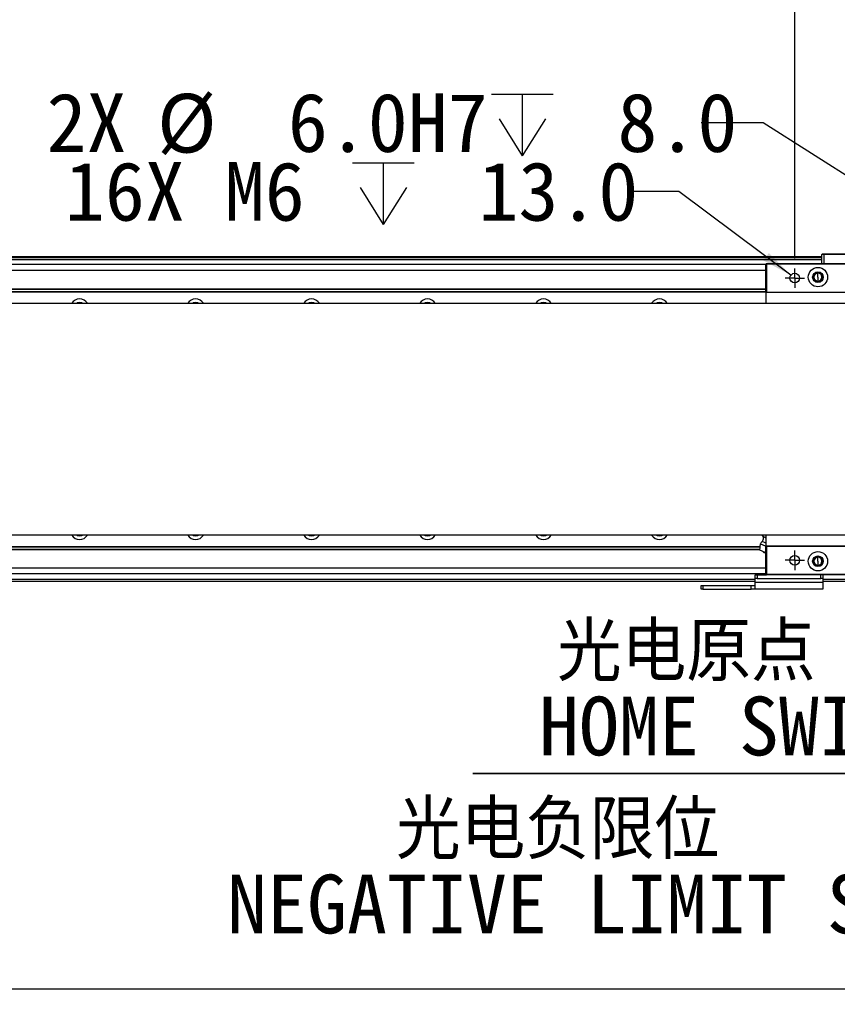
# Model space of a CAD drawing. Header units: millimetres. Extents: x 40 to 3320, y 40 to 2336.
# Tile 13 of 19: x 1844 to 2267, y 1569 to 2078. Entities that reach past the tile are written whole.
import ezdxf

# ---------------------------------------------------------------- set-up
doc = ezdxf.new("R2010")
doc.units = ezdxf.units.MM
doc.header["$LTSCALE"] = 8
doc.layers.add('DIMNS', color=7, linetype='Continuous')
doc.styles.add('SLDTEXTSTYLE7', font='txt')
doc.styles.add('SLDTEXTSTYLE8', font='txt', dxfattribs={"bigfont": 'bigfont'})
doc.styles.add('SLDTEXTSTYLE9', font='txt')
doc.dimstyles.new('SLDDIMSTYLE1', dxfattribs={"dimtxt": 30.4, "dimasz": 16, "dimexe": 0, "dimexo": 0.0625, "dimgap": 7.6, "dimtad": 2, "dimdec": 1, "dimrnd": 1e-09, "dimzin": 4, "dimdsep": 46, "dimtxsty": 'SLDTEXTSTYLE7', "dimsah": 1, "dimcen": 0.09, "dimadec": 0, "dimazin": 1, "dimtfac": 1, "dimtdec": 1, "dimtofl": 0, "dimtmove": 0, "dimatfit": 3, "dimfxl": 0, "dimfrac": 2, "dimtolj": 1, "dimtzin": 12, "dimarcsym": 0})
doc.dimstyles.new('SLDDIMSTYLE2', dxfattribs={"dimtxt": 30.4, "dimasz": 16, "dimexe": 0, "dimexo": 0.0625, "dimgap": 7.6, "dimtad": 0, "dimtih": 1, "dimtoh": 1, "dimdec": 1, "dimrnd": 1e-09, "dimzin": 4, "dimdsep": 46, "dimtxsty": 'SLDTEXTSTYLE7', "dimsah": 1, "dimcen": 0, "dimadec": 0, "dimazin": 1, "dimtfac": 1, "dimtdec": 1, "dimtofl": 0, "dimtmove": 0, "dimatfit": 3, "dimfxl": 0, "dimfrac": 2, "dimtolj": 1, "dimtzin": 12, "dimarcsym": 0})
doc.dimstyles.new('SLDDIMSTYLE3', dxfattribs={"dimtxt": 30.4, "dimasz": 16, "dimexe": 0, "dimexo": 0.0625, "dimgap": 7.6, "dimtad": 0, "dimtih": 1, "dimtoh": 1, "dimdec": 6, "dimrnd": 1e-09, "dimzin": 12, "dimdsep": 46, "dimtxsty": 'SLDTEXTSTYLE7', "dimsah": 1, "dimcen": 0, "dimadec": 0, "dimazin": 3, "dimtfac": 1, "dimtdec": 1, "dimtofl": 0, "dimtmove": 0, "dimatfit": 3, "dimfxl": 0, "dimfrac": 2, "dimtolj": 1, "dimtzin": 12, "dimarcsym": 0})

# ---------------------------------------------------------------- blocks, each defined once
blk = doc.blocks.new('_D_3')
at = {"layer": 'DIMNS'}
for p, q in [((2244.87, 1954.88), (2244.87, 2128.69)), ((2464.87, 1954.88), (2464.87, 2128.69)), ((2244.87, 2120.69), (2464.87, 2120.69))]:
    blk.add_line(p, q, dxfattribs=at)
for points in [[(2244.87, 2120.69), (2260.87, 2118.29), (2260.87, 2123.09)], [(2464.87, 2120.69), (2448.87, 2123.09), (2448.87, 2118.29)]]:
    blk.add_solid(points, dxfattribs=at)
at = {"layer": 'DIMNS', "insert": (2307.5, 2160.58), "char_height": 30.4, "attachment_point": 1, "style": 'SLDTEXTSTYLE7'}
blk.add_mtext('220.0', dxfattribs=at)
blk = doc.blocks.new('SW_SYMBOL_HOLE_DEPTH')
at = {"layer": 'DIMNS', "color": 0}
for p, q in [((0, 7000), (6400, 7000)), ((3200, 7000), (3200, 600)), ((800, 4440), (3200, 600)), ((5600, 4440), (3200, 600))]:
    blk.add_line(p, q, dxfattribs=at)
blk = doc.blocks.new('_D_11')
at = {"layer": 'DIMNS'}
for p, q in [((2184.84, 1989.5), (2159.19, 1989.5)), ((2242.86, 1946.21), (2184.84, 1989.5))]:
    blk.add_line(p, q, dxfattribs=at)
blk.add_solid([(2242.86, 1946.21), (2231.47, 1957.7), (2228.6, 1953.85)], dxfattribs=at)
at = {"layer": 'DIMNS', "xscale": 0.004985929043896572, "yscale": 0.004985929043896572, "zscale": 0.004985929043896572}
blk.add_blockref('SW_SYMBOL_HOLE_DEPTH', (2016.02, 1969.37), dxfattribs=at)
at = {"layer": 'DIMNS', "char_height": 30.4, "attachment_point": 1, "style": 'SLDTEXTSTYLE7'}
for s, insert in [('16X M6 ', (1867.27, 2004.81)), (' 13.0', (2060.52, 2004.81))]:
    blk.add_mtext(s, dxfattribs=dict(at, insert=insert))
blk = doc.blocks.new('_D_12')
at = {"layer": 'DIMNS'}
for p, q in [((2228.44, 2025.07), (2196.44, 2025.07)), ((2352.33, 1946.32), (2228.44, 2025.07))]:
    blk.add_line(p, q, dxfattribs=at)
blk.add_solid([(2352.33, 1946.32), (2340.12, 1956.93), (2337.54, 1952.88)], dxfattribs=at)
at = {"layer": 'DIMNS', "xscale": 0.004985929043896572, "yscale": 0.004985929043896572, "zscale": 0.004985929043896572}
blk.add_blockref('SW_SYMBOL_HOLE_DEPTH', (2087.93, 2004.95), dxfattribs=at)
at = {"layer": 'DIMNS', "char_height": 30.4, "attachment_point": 1, "style": 'SLDTEXTSTYLE7'}
for s, insert in [('2X ', (1857.8, 2040.38)), ('%%c', (1914.97, 2040.09)), (' 6.0H7 ', (1961.94, 2040.38)), (' 8.0', (2132.43, 2040.38))]:
    blk.add_mtext(s, dxfattribs=dict(at, insert=insert))
blk = doc.blocks.new('_D_13')
at = {"layer": 'DIMNS'}
for p, q in [((434.87, 1730.56), (434.87, 1569)), ((2354.87, 1730.56), (2354.87, 1569)), ((434.87, 1577), (2354.87, 1577))]:
    blk.add_line(p, q, dxfattribs=at)
for points in [[(434.87, 1577), (450.87, 1574.6), (450.87, 1579.4)], [(2354.87, 1577), (2338.87, 1579.4), (2338.87, 1574.6)]]:
    blk.add_solid(points, dxfattribs=at)
at = {"layer": 'DIMNS', "insert": (1342.89, 1616.88), "char_height": 30.4, "attachment_point": 1, "style": 'SLDTEXTSTYLE7'}
blk.add_mtext('1920.0', dxfattribs=at)
blk = doc.blocks.new('SW_NOTE_3')
at = {"layer": 'DIMNS', "color": 0}
for p, q in [((-194.23, 0), (0, 0)), ((0, 0), (-194.23, 0)), ((-194.23, 0), (0, 0)), ((0, 0), (-194.23, 0)), ((-194.23, 0), (0, 0)), ((0, 0), (-194.23, 0))]:
    blk.add_line(p, q, dxfattribs=at)
at = {"layer": 'DIMNS', "color": 0, "char_height": 30.4, "attachment_point": 2}
for s, insert, style in [('光电原点', (-83.86, 78.12), 'SLDTEXTSTYLE8'), ('HOME SWITCH', (-46.27, 39.72), 'SLDTEXTSTYLE9')]:
    blk.add_mtext(s, dxfattribs=dict(at, insert=insert, style=style))
blk = doc.blocks.new('SW_NOTE_4')
at = {"layer": 'DIMNS', "color": 0, "char_height": 30.4, "attachment_point": 2}
for s, insert, style in [('光电负限位', (-173.65, 57.17), 'SLDTEXTSTYLE8'), ('NEGATIVE LIMIT SWITCH', (-127.5, 18.77), 'SLDTEXTSTYLE9')]:
    blk.add_mtext(s, dxfattribs=dict(at, insert=insert, style=style))
blk = doc.blocks.new('SW_CENTERMARKSYMBOL_16')
at = {"layer": 'DIMNS', "color": 0}
for p, q in [((-2.54, 0), (-5.04, 0)), ((0, 0), (-2.54, 0)), ((0, 2.54), (0, 5.04)), ((0, 0), (0, 2.54)), ((0, 0), (0, -2.54)), ((0, 0), (2.54, 0)), ((2.54, 0), (5.04, 0)), ((0, -2.54), (0, -5.04))]:
    blk.add_line(p, q, dxfattribs=at)
blk = doc.blocks.new('SW_CENTERMARKSYMBOL_24')
at = {"layer": 'DIMNS', "color": 0}
for p, q in [((-2.54, 0), (-5.04, 0)), ((0, 0), (-2.54, 0)), ((0, 2.54), (0, 5.04)), ((0, 0), (0, 2.54)), ((0, 0), (0, -2.54)), ((0, 0), (2.54, 0)), ((2.54, 0), (5.04, 0)), ((0, -2.54), (0, -5.04))]:
    blk.add_line(p, q, dxfattribs=at)

msp = doc.modelspace()

# ---------------------------------------------------------------- linework, layer by layer
at = {"color": 7, "linetype": 'Continuous', "lineweight": 25}
for p, q in [((2258.8652493, 1956.9151276), (2259.1652395, 1957.2151327)), ((2259.8652364, 1956.9151276), (2258.8652493, 1956.9151276)), ((2258.8652493, 1952.21513), (2258.8652493, 1956.9151276)), ((2259.1652395, 1957.2151327), (2259.9895121, 1957.2151327)), ((2259.8652364, 1956.9151276), (2259.9895121, 1957.2151327)), ((2285.8651997, 1956.9151276), (2259.8652364, 1956.9151276)), ((2259.8652364, 1956.9151276), (2259.8652364, 1952.21513)), ((2259.9895121, 1957.2151327), (2285.7409836, 1957.2151327)), ((2258.8652493, 1955.7151297), (530.8652045, 1955.7151297)), ((530.8652045, 1955.5151337), (2258.8652493, 1955.5151337)), ((530.8652045, 1955.3151304), (2258.8652493, 1955.3151304)), ((2258.8652493, 1955.2151287), (530.8652045, 1955.2151287)), ((2258.8652493, 1954.2151341), (530.8652045, 1954.2151341)), ((2229.8652054, 1951.7199943), (559.8652484, 1951.7199943)), ((2229.8652054, 1951.9151324), (2230.1652552, 1952.21513)), ((2229.8652054, 1937.5151345), (2229.8652054, 1951.9151324)), ((2229.8652054, 1951.9151324), (2230.1652552, 1951.9151324)), ((2230.1652552, 1952.21513), (2479.5652153, 1952.21513)), ((2230.1652552, 1952.21513), (2230.1652552, 1951.9151324)), ((2479.5652153, 1951.9151324), (2230.1652552, 1951.9151324)), ((2230.1652552, 1951.9151324), (2230.1652552, 1937.5151345)), ((2256.8652155, 1947.2821304), (2256.8652155, 1947.7151284)), ((2256.8652155, 1945.2151308), (2256.8652155, 1947.2821304)), ((2256.8652155, 1945.2151308), (2256.8652155, 1943.1481311)), ((2256.8652155, 1943.1481311), (2256.8652155, 1942.7151331)), ((562.6615407, 1937.5180328), (2229.8652054, 1937.5180328)), ((562.6937868, 1937.8252351), (2229.8652054, 1937.8252351)), ((562.8076316, 1938.9079312), (2229.8652054, 1938.9079312)), ((562.8398778, 1939.2151335), (2229.8652054, 1939.2151335)), ((2229.8652054, 1937.5151345), (2230.1652552, 1937.5151345)), ((2229.8652054, 1937.5151345), (2230.1652552, 1937.2151294)), ((2229.8652054, 1937.5151345), (2229.8652054, 1931.7151295)), ((2230.1652552, 1937.5151345), (2479.5652153, 1937.5151345)), ((2230.1652552, 1937.5151345), (2230.1652552, 1937.2151294)), ((2479.5652153, 1937.2151294), (2230.1652552, 1937.2151294)), ((287.8652336, 1931.7151295), (2501.8652202, 1931.7151295)), ((2501.8652202, 1811.7151322), (287.8652336, 1811.7151322)), ((2228.1340481, 1811.3081107), (2228.5808446, 1810.9590398)), ((2228.1391145, 1811.3041507), (2228.3135773, 1811.7151322)), ((2228.1391145, 1811.3041507), (2229.0125014, 1810.7758226)), ((2229.0125014, 1810.7758226), (2229.9991967, 1810.5145903)), ((2229.8652054, 1811.7151322), (2229.8652054, 1805.9151271)), ((559.8652484, 1805.9122288), (2227.0689131, 1805.9122288)), ((559.8652484, 1805.6050265), (2227.036667, 1805.6050265)), ((559.8652484, 1804.5223305), (2226.9228222, 1804.5223305)), ((559.8652484, 1804.2151281), (2226.890576, 1804.2151281)), ((2226.8652441, 1803.9741168), (2227.2040965, 1807.1980053)), ((2230.1652552, 1806.2151322), (2229.8652054, 1805.9151271)), ((2230.1652552, 1805.9151271), (2229.8652054, 1805.9151271)), ((2229.8652054, 1791.5151292), (2229.8652054, 1805.9151271)), ((2230.1652552, 1806.2151322), (2479.5652153, 1806.2151322)), ((2230.1652552, 1806.2151322), (2230.1652552, 1805.9151271)), ((2479.5652153, 1805.9151271), (2230.1652552, 1805.9151271)), ((2230.1652552, 1805.9151271), (2230.1652552, 1791.5151292)), ((2256.8652155, 1800.2821306), (2256.8652155, 1800.7151285)), ((2256.8652155, 1798.2151309), (2256.8652155, 1800.2821306)), ((2256.8652155, 1798.2151309), (2256.8652155, 1796.1481312)), ((2256.8652155, 1796.1481312), (2256.8652155, 1795.7151333)), ((2229.8652054, 1791.7102674), (559.8652484, 1791.7102674)), ((2224.3652465, 1789.2151275), (2224.3652465, 1791.2151316)), ((2224.3652465, 1791.2151316), (2225.3652336, 1791.2151316)), ((2225.3652336, 1789.2151275), (2224.3652465, 1789.2151275)), ((2224.3652465, 1787.3818004), (2224.3652465, 1789.2151275)), ((2225.3652336, 1791.2151316), (2225.3652336, 1789.2151275)), ((2225.3652336, 1791.2151316), (2230.1652552, 1791.2151316)), ((2225.3652336, 1789.2151275), (2258.3652259, 1789.2151275)), ((2230.1652552, 1791.5151292), (2229.8652054, 1791.5151292)), ((2230.1652552, 1791.2151316), (2229.8652054, 1791.5151292)), ((2230.1652552, 1791.5151292), (2479.5652153, 1791.5151292)), ((2230.1652552, 1791.5151292), (2230.1652552, 1791.2151316)), ((2479.5652153, 1791.2151316), (2230.1652552, 1791.2151316)), ((2258.3652259, 1789.2151275), (2258.3652259, 1791.2151316)), ((2259.3652131, 1789.2151275), (2258.3652259, 1789.2151275)), ((2259.3652131, 1791.2151316), (2259.3652131, 1789.2151275)), ((2259.3652131, 1789.2151275), (2259.3652131, 1787.3818004)), ((2224.3652465, 1787.7151319), (563.3652331, 1787.7151319)), ((2196.3652493, 1783.7151313), (2196.3652493, 1785.7151279)), ((2196.3652493, 1785.7151279), (2197.3652364, 1785.7151279)), ((2197.3652364, 1783.7151313), (2196.3652493, 1783.7151313)), ((2197.3652364, 1785.7151279), (2197.3652364, 1783.7151313)), ((2197.3652364, 1785.7151279), (2222.3652126, 1785.7151279)), ((2197.3652364, 1783.7151313), (2222.3652126, 1783.7151313)), ((2222.3652126, 1783.7151313), (2222.3652126, 1785.7151279)), ((2222.3652126, 1785.7151279), (2224.3652465, 1785.7151279)), ((2224.3652465, 1783.7151313), (2222.3652126, 1783.7151313)), ((2224.3652465, 1787.3818004), (2259.3652131, 1787.3818004)), ((2224.3652465, 1783.7151313), (2224.3652465, 1787.3818004)), ((2259.3652131, 1783.7151313), (2224.3652465, 1783.7151313)), ((2344.865215, 1787.7151319), (2259.3652131, 1787.7151319)), ((2259.3652131, 1787.3818004), (2259.3652131, 1783.7151313))]:
    msp.add_line(p, q, dxfattribs=at)
at = {"color": 8, "linetype": 'Continuous', "lineweight": 25}
for p, q in [((2229.8652054, 1948.7199956), (559.8652484, 1948.7199956)), ((2229.8652054, 1794.710266), (559.8652484, 1794.710266)), ((2224.3652465, 1788.715134), (563.3652331, 1788.715134)), ((2344.865215, 1788.715134), (2259.3652131, 1788.715134))]:
    msp.add_line(p, q, dxfattribs=at)
at = {"color": 7, "linetype": 'Continuous', "lineweight": 25, "flags": 128}
for points in [[(1873.2069255, 1931.7151295), (1873.839152, 1932.034208), (1874.8652162, 1932.2151305)], [(1874.8652162, 1932.2151305), (1875.8912803, 1932.034208), (1876.5235366, 1931.7151295)], [(1933.2069279, 1931.7151295), (1933.8391544, 1932.034208), (1934.8652484, 1932.2151305)], [(1934.8652484, 1932.2151305), (1935.8912827, 1932.034208), (1936.5235092, 1931.7151295)], [(1993.2069303, 1931.7151295), (1993.8391568, 1932.034208), (1994.8652507, 1932.2151305)], [(1994.8652507, 1932.2151305), (1995.8912851, 1932.034208), (1996.5235116, 1931.7151295)], [(2053.2069327, 1931.7151295), (2053.8391592, 1932.034208), (2054.8652531, 1932.2151305)], [(2054.8652531, 1932.2151305), (2055.8912875, 1932.034208), (2056.5235139, 1931.7151295)], [(2113.2069351, 1931.7151295), (2113.8391616, 1932.034208), (2114.8652555, 1932.2151305)], [(2114.8652555, 1932.2151305), (2115.8912899, 1932.034208), (2116.5235163, 1931.7151295)], [(2173.2069375, 1931.7151295), (2173.8391639, 1932.034208), (2174.8651983, 1932.2151305)], [(2174.8651983, 1932.2151305), (2175.8912923, 1932.034208), (2176.5235187, 1931.7151295)], [(1874.8652162, 1811.2151311), (1873.839152, 1811.3960536), (1873.2069255, 1811.7151322)], [(1876.5235366, 1811.7151322), (1875.8912803, 1811.3960536), (1874.8652162, 1811.2151311)], [(1934.8652484, 1811.2151311), (1933.8391544, 1811.3960536), (1933.2069279, 1811.7151322)], [(1936.5235092, 1811.7151322), (1935.8912827, 1811.3960536), (1934.8652484, 1811.2151311)], [(1994.8652507, 1811.2151311), (1993.8391568, 1811.3960536), (1993.2069303, 1811.7151322)], [(1996.5235116, 1811.7151322), (1995.8912851, 1811.3960536), (1994.8652507, 1811.2151311)], [(2054.8652531, 1811.2151311), (2053.8391592, 1811.3960536), (2053.2069327, 1811.7151322)], [(2056.5235139, 1811.7151322), (2055.8912875, 1811.3960536), (2054.8652531, 1811.2151311)], [(2114.8652555, 1811.2151311), (2113.8391616, 1811.3960536), (2113.2069351, 1811.7151322)], [(2116.5235163, 1811.7151322), (2115.8912899, 1811.3960536), (2114.8652555, 1811.2151311)], [(2174.8651983, 1811.2151311), (2173.8391639, 1811.3960536), (2173.2069375, 1811.7151322)], [(2176.5235187, 1811.7151322), (2175.8912923, 1811.3960536), (2174.8651983, 1811.2151311)], [(2228.0642511, 1808.4624136), (2228.2307865, 1808.3917225), (2228.7103058, 1808.1881726), (2229.4449927, 1807.8763136), (2229.8652054, 1807.6979467)], [(2228.5808446, 1810.9590398), (2228.5877587, 1810.9561117), (2228.6083819, 1810.9473424), (2228.6427142, 1810.9327653), (2228.6906363, 1810.9124439), (2228.7517907, 1810.8864637), (2228.8260581, 1810.854944), (2228.9130808, 1810.8180077), (2229.0125014, 1810.7758226)], [(2229.0125014, 1810.7758226), (2229.2466284, 1810.6764393), (2229.5244457, 1810.5584929), (2229.841304, 1810.4239987), (2229.8652054, 1810.413851)], [(2226.8652441, 1803.9741168), (2227.0298721, 1803.9042229), (2227.4987818, 1803.7051731), (2228.2006265, 1803.407284), (2229.0284158, 1803.0558997), (2229.8562051, 1802.704508), (2229.8652054, 1802.7006933)], [(2227.2040965, 1807.1980053), (2227.3871423, 1807.1202958), (2227.9142858, 1806.8965399), (2228.7218691, 1806.5537313), (2229.7125579, 1806.1332131), (2229.8652054, 1806.0684079)]]:
    msp.add_lwpolyline(points, dxfattribs=at)
at = {"color": 7, "linetype": 'Continuous', "lineweight": 25}
for centre, radius in [((2244.8652269, 1944.7151308), 2.5), ((2256.8652269, 1945.2151301), 5), ((2256.8652269, 1945.2151301), 2.75), ((2244.8652269, 1798.7151308), 2.5), ((2256.8652269, 1798.2151315), 5), ((2256.8652269, 1798.2151315), 2.75)]:
    msp.add_circle(centre, radius, dxfattribs=at)
for centre, radius, start, end in [((2256.8652269, 1945.2151301), 2.5, 90, 270), ((2256.8652269, 1945.2151301), 2.067, 90, 270), ((2256.8652269, 1945.2151301), 2.5, 270, 90), ((2256.8652269, 1945.2151301), 2.067, 270, 90), ((1874.8652269, 1929.2151301), 4.75, 90, 148.243126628), ((1874.8652269, 1929.2151301), 4.75, 31.756873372, 90), ((1934.8652269, 1929.2151301), 4.75, 90, 148.243126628), ((1934.8652269, 1929.2151301), 4.75, 31.756873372, 90), ((1994.8652269, 1929.2151301), 4.75, 90, 148.243126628), ((1994.8652269, 1929.2151301), 4.75, 31.756873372, 90), ((2054.8652269, 1929.2151301), 4.75, 90, 148.243126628), ((2054.8652269, 1929.2151301), 4.75, 31.756873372, 90), ((2114.8652269, 1929.2151301), 4.75, 90, 148.243126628), ((2114.8652269, 1929.2151301), 4.75, 31.756873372, 90), ((2174.8652269, 1929.2151301), 4.75, 90, 148.243126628), ((2174.8652269, 1929.2151301), 4.75, 31.756873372, 90), ((1874.8652269, 1814.2151315), 4.75, 211.756873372, 270), ((1874.8652269, 1814.2151315), 4.75, 270, 328.243126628), ((1934.8652269, 1814.2151315), 4.75, 211.756873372, 270), ((1934.8652269, 1814.2151315), 4.75, 270, 328.243126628), ((1994.8652269, 1814.2151315), 4.75, 211.756873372, 270), ((1994.8652269, 1814.2151315), 4.75, 270, 328.243126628), ((2054.8652269, 1814.2151315), 4.75, 211.756873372, 270), ((2054.8652269, 1814.2151315), 4.75, 270, 328.243126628), ((2114.8652269, 1814.2151315), 4.75, 211.756873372, 270), ((2114.8652269, 1814.2151315), 4.75, 270, 328.243126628), ((2174.8652269, 1814.2151315), 4.75, 211.756873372, 270), ((2174.8652269, 1814.2151315), 4.75, 270, 328.243126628), ((2256.8652269, 1798.2151315), 2.5, 90, 270), ((2256.8652269, 1798.2151315), 2.067, 90, 270), ((2256.8652269, 1798.2151315), 2.5, 270, 90), ((2256.8652269, 1798.2151315), 2.067, 270, 90)]:
    msp.add_arc(centre, radius, start, end, dxfattribs=at)
for points, knots in [([(2228.0642511, 1808.4624136), (2227.8703023, 1808.286096), (2227.4824024, 1807.9334589), (2227.2968655, 1807.4431575), (2227.2040965, 1807.1980053)], [0, 0, 0, 0, 0.4999969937, 1, 1, 1, 1]), ([(2228.5808446, 1810.9590398), (2228.597668, 1810.5216389), (2228.6313149, 1809.6468375), (2228.2532723, 1808.8572214), (2228.0642511, 1808.4624136)], [0, 0, 0, 0, 0.5000001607, 1, 1, 1, 1]), ([(2228.9307238, 1802.8257737), (2228.7993573, 1802.8935819), (2228.536638, 1803.0291913), (2228.3556618, 1803.2629834), (2228.2651784, 1803.3798733)], [0, 0, 0, 0, 0.5000258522, 1, 1, 1, 1]), ([(2228.9307238, 1802.8257737), (2229.0707539, 1802.7783896), (2229.35081, 1802.683623), (2229.644707, 1802.7158203), (2229.7916533, 1802.7319187)], [0, 0, 0, 0, 0.5000072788, 1, 1, 1, 1])]:
    msp.add_open_spline(points, degree=3, knots=knots, dxfattribs=at)

# ---------------------------------------------------------------- block references
at = {"layer": 'DIMNS'}
for name, p in [('SW_CENTERMARKSYMBOL_16', (2244.8652269, 1944.7151308)), ('SW_CENTERMARKSYMBOL_24', (2244.8652269, 1798.7151308)), ('SW_NOTE_3', (2272.5961538, 1688.4615385)), ('SW_NOTE_4', (2295.8269231, 1617.3076923))]:
    msp.add_blockref(name, p, dxfattribs=at)

# ---------------------------------------------------------------- dimensions: what is measured, and where the dimension line sits
for base, p1, p2, picture, middle in [((2464.8652269, 2120.6923393), (2244.8652269, 1944.7151308), (2464.8652269, 1944.7151308), '_D_3', (2355.931221, 2120.6923393)), ((2354.8652269, 1576.9958158), (434.8652269, 1740.7151308), (2354.8652269, 1740.7151308), '_D_13', (1402.2959873, 1576.9958158))]:
    dim = msp.add_linear_dim(base=base, p1=p1, p2=p2, dimstyle='SLDDIMSTYLE1', dxfattribs=at)
    dim.commit()
    dim.dimension.update_dxf_attribs({"geometry": picture, "text_midpoint": middle, "dimtype": 160})
dim = msp.add_diameter_dim_2p(p1=(2357.3971041, 1943.105908), p2=(2352.3333498, 1946.3243536), text='2X <>H7 {\\fGDT;x} 8.0\\P', dimstyle='SLDDIMSTYLE2', dxfattribs=at)
dim.commit()
dim.dimension.update_dxf_attribs({"geometry": '_D_12', "text_midpoint": (2027.1189553, 2025.0707122), "dimtype": 163})
dim = msp.add_diameter_dim_2p(p1=(2246.8690506, 1943.2202426), p2=(2242.8614032, 1946.210019), text='16X M6 {\\fGDT;x} 13.0\\P', dimstyle='SLDDIMSTYLE3', override={"dimpost": '<>'}, dxfattribs=at)
dim.commit()
dim.dimension.update_dxf_attribs({"geometry": '_D_11', "text_midpoint": (2006.8803653, 1989.4979991), "dimtype": 163})

doc.saveas('drawing.dxf')
